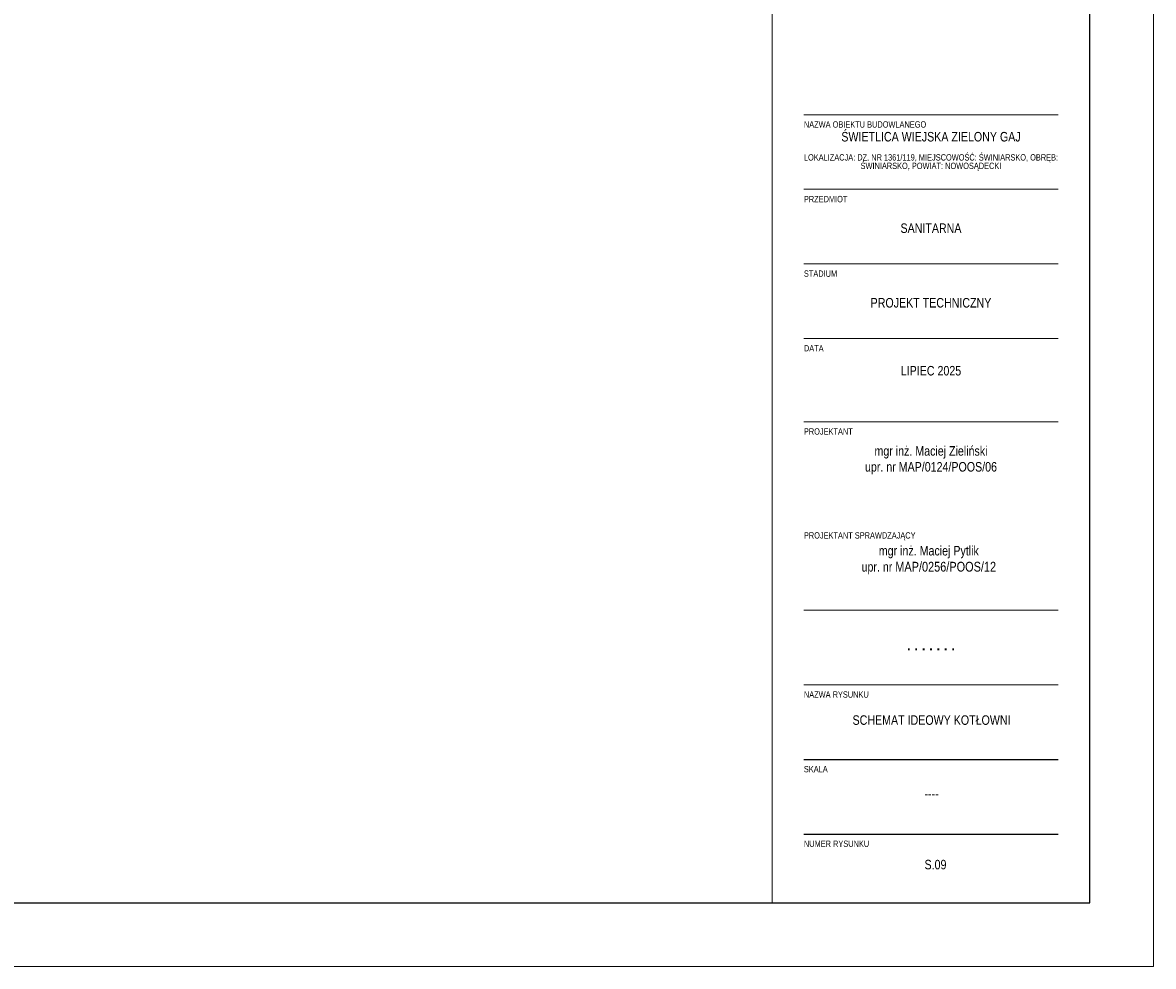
# Model space of a CAD drawing. Header units: millimetres. Extents: x 170 to 590, y -13 to 284.
# Tile 9 of 11: x 412 to 590, y -13 to 135. Entities that reach past the tile are written whole.
import ezdxf

# ---------------------------------------------------------------- set-up
doc = ezdxf.new("R2010")
doc.units = ezdxf.units.MM
doc.layers.add('A_CIENKA', color=9, linetype='Continuous', lineweight=9)
doc.styles.add('arial', font='arial.ttf', dxfattribs={"width": 0.8})
doc.styles.get("Standard").update_dxf_attribs({"font": 'ARIALN.TTF'})

msp = doc.modelspace()

# ---------------------------------------------------------------- linework, layer by layer
at = {"color": 0}
for p, q in [((535.21, 19.43), (575.21, 19.43)), ((535.21, 7.69), (575.21, 7.69))]:
    msp.add_line(p, q, dxfattribs=at)
at = {"color": 7, "lineweight": 0, "true_color": 0xffffff}
msp.add_lwpolyline([(170.21, -13.14), (590.21, -13.14), (590.21, 283.86), (170.21, 283.86)], close=True, dxfattribs=at)
msp.add_lwpolyline([(185.45, -3.14), (580.21, -3.14), (580.21, 273.86), (185.45, 273.86)], close=True)
at = {"layer": 'A_CIENKA', "color": 0}
for p, q in [((530.21, 273.86), (530.21, -3.14)), ((580.21, 273.86), (580.21, -3.14)), ((535.21, 120.87), (575.21, 120.87)), ((535.21, 109.14), (575.21, 109.14)), ((535.21, 97.4), (575.21, 97.4)), ((535.21, 85.66), (575.21, 85.66)), ((535.21, 72.56), (575.21, 72.56)), ((535.21, 42.9), (575.21, 42.9)), ((535.21, 31.17), (575.21, 31.17)), ((535.21, 19.43), (575.21, 19.43)), ((535.21, 7.69), (575.21, 7.69))]:
    msp.add_line(p, q, dxfattribs=at)

# ---------------------------------------------------------------- texts
at = {"color": 0, "char_height": 1.5, "width": 40, "attachment_point": 1, "style": 'arial'}
for s, insert in [('\\pxqc;SCHEMAT IDEOWY KOTŁOWNI', (535.3, 26.37)), ('\\pxqc;----', (535.3, 14.79)), ('\\pxqc;S.09', (535.92, 3.63))]:
    msp.add_mtext(s, dxfattribs=dict(at, insert=insert))
at = {"color": 0, "ltscale": 80, "char_height": 1, "width": 13.5734, "attachment_point": 1, "style": 'arial'}
for s, insert in [('SKALA', (535.21, 18.4)), ('{\\fArial|b0|i0|c238|p34;NUMER RYSUNKU}', (535.21, 6.66))]:
    msp.add_mtext(s, dxfattribs=dict(at, insert=insert))
at = {"layer": 'A_CIENKA', "color": 0, "ltscale": 80, "char_height": 1, "attachment_point": 1, "style": 'arial'}
for s, insert, width in [('NAZWA OBIEKTU BUDOWLANEGO', (535.21, 119.84), 39.0836), ('{\\fArial|b0|i0|c238|p34;PRZEDMIOT}', (535.21, 108.1), 13.5734), ('{\\fArial|b0|i0|c238|p34;STADIUM}', (535.21, 96.37), 13.5734), ('DATA', (535.21, 84.63), 13.5734), ('{\\fArial|b0|i0|c238|p34;PROJEKTANT}', (535.21, 71.53), 13.5734), ('PROJEKTANT SPRAWDZAJĄCY', (535.21, 55.18), 21.4014), ('{\\fArial|b0|i0|c238|p34;NAZWA RYSUNKU}', (535.21, 30.14), 13.5734), ('SKALA', (535.21, 18.4), 13.5734), ('{\\fArial|b0|i0|c238|p34;NUMER RYSUNKU}', (535.21, 6.66), 13.5734)]:
    msp.add_mtext(s, dxfattribs=dict(at, insert=insert, width=width))
at = {"layer": 'A_CIENKA', "color": 0, "char_height": 1.5, "width": 40, "attachment_point": 1, "style": 'arial'}
for s, insert in [('\\pxsm0.8,qc;ŚWIETLICA WIEJSKA ZIELONY GAJ\\P\\psm0.6;\\P\\psm0.8;{\\H0.66667x;LOKALIZACJA: DZ. NR 1361/119, MIEJSCOWOŚĆ: ŚWINIARSKO, OBRĘB: ŚWINIARSKO, POWIAT: NOWOSĄDECKI}', (535.21, 118.16)), ('\\pxqc;SANITARNA', (535.21, 103.77)), ('\\pxqc;PROJEKT TECHNICZNY', (535.21, 92.03)), ('\\pxqc;LIPIEC 2025', (535.21, 81.34)), ('\\pxqc;{\\H0.2x;\\P\\P}mgr inż. Maciej Zieliński\\Pupr. nr MAP/0124/POOS/06', (535.21, 69.72)), ('\\pxqc;{\\H0.2x;\\P\\P}mgr inż. Maciej Pytlik\\Pupr. nr {\\H1.025641x;MAP/0256/POOS/12}', (534.87, 54.02))]:
    msp.add_mtext(s, dxfattribs=dict(at, insert=insert))
at = {"layer": 'A_CIENKA', "color": 0, "insert": (535.21, 38.07), "char_height": 1.5, "width": 40, "attachment_point": 1}
msp.add_mtext('\\pxqc;{\\fArial|b1|i0|c238|p34;.^I.^I.^I.^I.^I.^I.}', dxfattribs=at)

doc.saveas('drawing.dxf')
